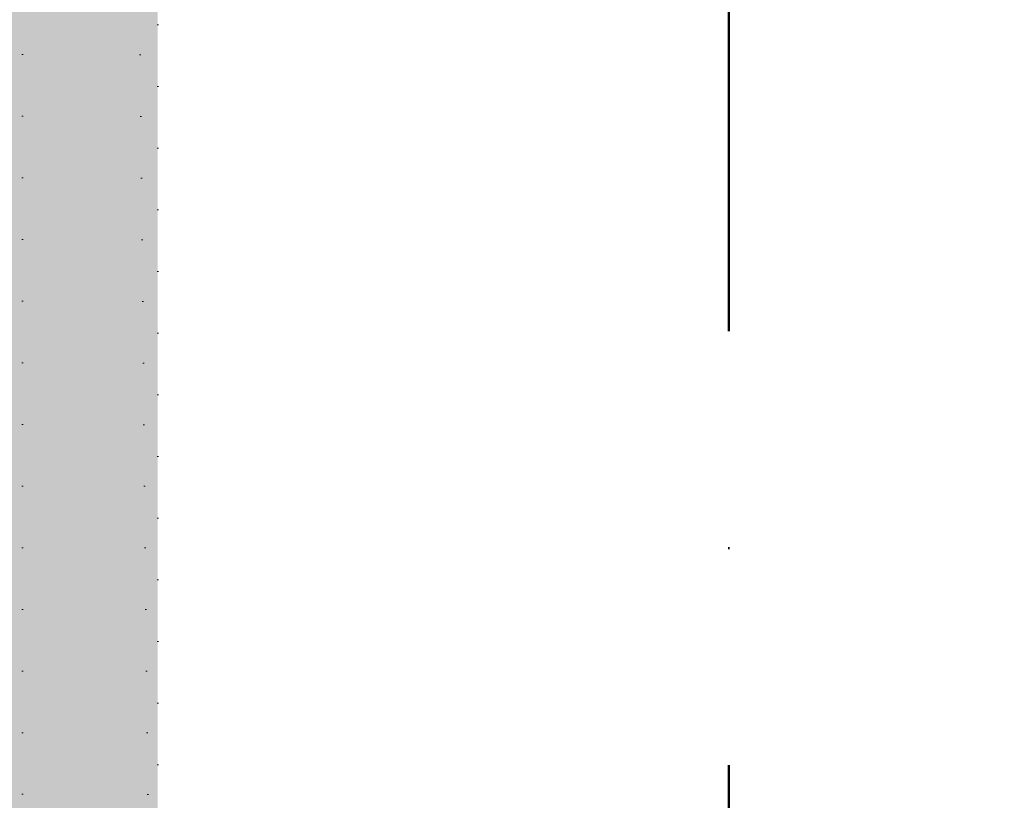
# Model space of a CAD drawing. Header units: millimetres. Extents: x -30280 to 19093, y -19247 to 4746.
# Tile 27 of 41: x 6067 to 6867, y -11667 to -11033. Entities that reach past the tile are written whole.
import ezdxf

# ---------------------------------------------------------------- set-up
doc = ezdxf.new("R2010")
doc.units = ezdxf.units.MM
doc.header["$MEASUREMENT"] = 0
doc.linetypes.add('Punteado_1', pattern=[50, 0, -50])
doc.linetypes.add('Punto & Rayas', pattern=[670.277762, 317.5, -176.388889, 0, -176.388874])
doc.layers.add('01_2D_Ambit_Pluma_Nº__242', color=7, linetype='Continuous', lineweight=50, true_color=0xfb0013)
doc.layers.add('Demolido_07_CR_Cel Ras', color=7, linetype='Continuous')
doc.layers.add('Demolido_12_FAÇ_Façana', color=7, linetype='Continuous')
for name, color, linetype, lineweight in [('Demolido_07_CR_Cel Ras_Pluma_Nº__1', 7, 'Continuous', 5), ('Demolido_07_CR_Cel Ras_Pluma_Nº__100', 2, 'Continuous', 5), ('Demolido_12_FAÇ_Façana_Pluma_Nº__1', 7, 'Continuous', 5), ('Demolido_12_FAÇ_Façana_Pluma_Nº__100', 2, 'Continuous', 5)]:
    doc.layers.add(name, color=color, linetype=linetype, lineweight=lineweight)

# ---------------------------------------------------------------- blocks, each defined once
blk = doc.blocks.new('Forjado_3_1', base_point=(-28092.19, -1193.98))
at = {"layer": 'Demolido_07_CR_Cel Ras_Pluma_Nº__100', "linetype": 'Continuous', "lineweight": 0, "true_color": 0x3f3f00}
blk.add_hatch(color=48, dxfattribs=at).paths.add_polyline_path([(-28092.19, -1193.98), (-1681.11, -1193.98), (-1681.11, -12338.98), (-1971.11, -12438.98), (-18763.61, -12338.98), (-18763.61, -17083.98), (-1670.42, -17243.97), (5828.89, -17238.98), (5828.89, -16788.98), (6428.89, -16798.98), (6428.89, -12438.98), (6178.89, -12438.98), (6061.7, -1189.79), (7253.89, -1193.98), (7253.89, 3863.45), (-28092.19, 3863.45)])
at = {"layer": 'Demolido_07_CR_Cel Ras_Pluma_Nº__1', "color": 7, "linetype": 'Punteado_1', "lineweight": 5, "flags": 128}
blk.add_lwpolyline([(-28092.19, -1193.98), (-1681.11, -1193.98), (-1681.11, -12338.98), (-1971.11, -12438.98), (-18763.61, -12338.98), (-18763.61, -17083.98), (-1670.42, -17243.97), (5828.89, -17238.98), (5828.89, -16788.98), (6428.89, -16798.98), (6428.89, -12438.98), (6178.89, -12438.98), (6061.7, -1189.79), (7253.89, -1193.98), (7253.89, 3863.45), (-28092.19, 3863.45)], close=True, dxfattribs=at)
blk = doc.blocks.new('Muro_78_1', base_point=(6178.89, -11988.98))
at = {"layer": 'Demolido_12_FAÇ_Façana_Pluma_Nº__100', "linetype": 'Continuous', "lineweight": 5}
for points in [[(6068.89, -9207.42), (6068.89, -11988.98), (6078.89, -11988.98), (6078.89, -9207.42)], [(6168.89, -11988.98), (6168.89, -9207.42), (6078.89, -9207.42), (6078.89, -11988.98)], [(6178.89, -11988.98), (6178.89, -9207.42), (6168.89, -9207.42), (6168.89, -11988.98)]]:
    blk.add_hatch(color=2, dxfattribs=at).paths.add_polyline_path(points)
at = {"layer": 'Demolido_12_FAÇ_Façana_Pluma_Nº__1', "color": 7, "linetype": 'Punteado_1', "lineweight": 5, "flags": 128}
for points in [[(6068.89, -9207.42), (6068.89, -11988.98)], [(6178.89, -11988.98), (6178.89, -9207.42)]]:
    blk.add_lwpolyline(points, dxfattribs=at)

msp = doc.modelspace()

# ---------------------------------------------------------------- linework, layer by layer
at = {"layer": '01_2D_Ambit_Pluma_Nº__242', "color": 1, "linetype": 'Punto & Rayas', "lineweight": 50, "true_color": 0xfb0013, "flags": 128}
msp.add_lwpolyline([(-28416.579, -2249.593), (-28416.579, 4745.928), (7590.116, 4745.928), (7590.116, -1864.54), (6642.921, -1864.54), (6642.921, -11392.724), (6642.921, -17756.595), (-18985.875, -17756.595), (-18985.875, -11834.879), (-2447.904, -11834.879), (-2447.904, -2249.593)], close=True, dxfattribs=at)

# ---------------------------------------------------------------- block references
at = {"layer": 'Demolido_07_CR_Cel Ras', "color": 7, "linetype": 'Punteado_1', "lineweight": 5}
msp.add_blockref('Forjado_3_1', (-28092.187, -1193.976), dxfattribs=at)
at = {"layer": 'Demolido_12_FAÇ_Façana', "color": 7, "lineweight": 5}
msp.add_blockref('Muro_78_1', (6178.891, -11988.976), dxfattribs=at)

doc.saveas('drawing.dxf')
